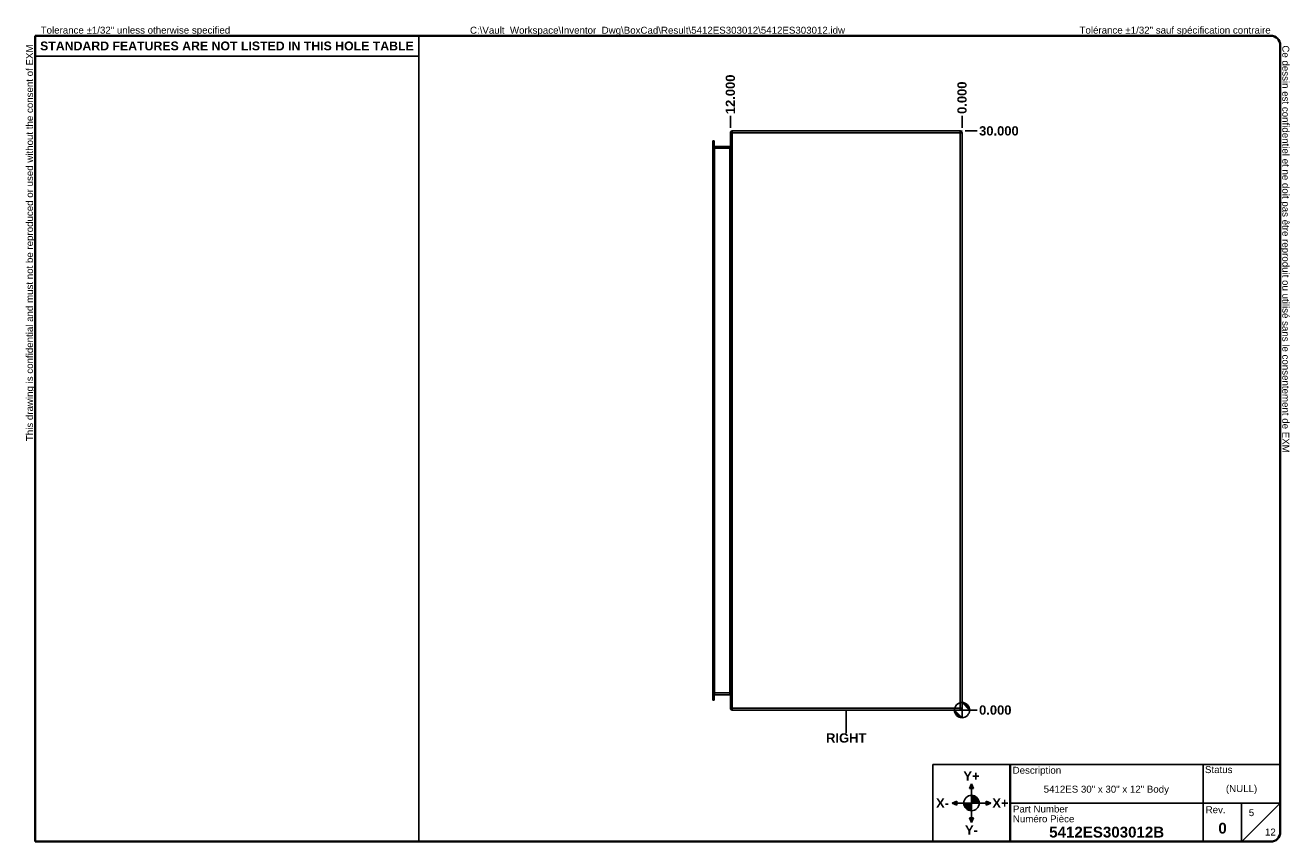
# Model space of a CAD drawing. Header units: inches. Extents: x 0.1 to 66.8, y -25.4 to 43.3.
import ezdxf

# ---------------------------------------------------------------- set-up
doc = ezdxf.new("R2010")
doc.units = ezdxf.units.IN
doc.header["$LTSCALE"] = 4
doc.header["$MEASUREMENT"] = 0
doc.linetypes.add('CHAIN', pattern=[0.7087, 0.4724, -0.0591, 0.1181, -0.0591])
doc.layers.get('0').update_dxf_attribs({"lineweight": 25})
for name, color, linetype, lineweight in [('Dimensions(ANSI)', 7, 'Continuous', 25), ('Sketch Geometry(ANSI)', 7, 'Continuous', 25), ('Symbols(ANSI)', 7, 'Continuous', 25), ('Visible Edges(ANSI)', 7, 'Continuous', 25), ('Visible Tangent Edges(ANSI)', 7, 'Continuous', 25), ('Work Point(ANSI)', 7, 'Continuous', 25)]:
    doc.layers.add(name, color=color, linetype=linetype, lineweight=lineweight)
doc.layers.add('Hatch', color=179, linetype='Continuous', lineweight=9, true_color=0x1e1e47)
doc.styles.add('Current-ANSI', font='arial.ttf')
doc.styles.add('Dimension-ANSI', font='arialbd.ttf')
doc.styles.add('Text Style44', font='arialbd.ttf')
doc.dimstyles.new('INCH-ANSI', dxfattribs={"dimscale": 4, "dimtxt": 0.12, "dimasz": 0.098425, "dimexe": 0.04, "dimexo": 0.04, "dimgap": 0.031496, "dimtad": 0, "dimtih": 1, "dimtoh": 1, "dimdec": 3, "dimrnd": 1e-08, "dimzin": 0, "dimdsep": 46, "dimtxsty": 'Dimension-ANSI', "dimcen": 0.09, "dimdle": 0.312, "dimclrd": 179, "dimclre": 179, "dimclrt": 7, "dimadec": 1, "dimazin": 0, "dimtfac": 1, "dimtdec": 3, "dimtofl": 0, "dimtmove": 0, "dimatfit": 3, "dimfxl": 1, "dimtolj": 1, "dimtzin": 4, "dimlwd": 25, "dimlwe": 25, "dimarcsym": 0})
doc.dimstyles.new('INCH-ANSI-VERTICAL', dxfattribs={"dimscale": 4, "dimtxt": 0.12, "dimasz": 0.098425, "dimexe": 0.04, "dimexo": 0.04, "dimgap": 0.031496, "dimtad": 0, "dimtih": 1, "dimtoh": 1, "dimdec": 3, "dimrnd": 1e-08, "dimzin": 0, "dimdsep": 46, "dimtxsty": 'Dimension-ANSI', "dimcen": 0.09, "dimdle": 0.312, "dimclrd": 179, "dimclre": 179, "dimclrt": 7, "dimadec": 1, "dimazin": 0, "dimtfac": 1, "dimtdec": 3, "dimtofl": 0, "dimtmove": 0, "dimatfit": 3, "dimfxl": 1, "dimtolj": 1, "dimtzin": 4, "dimlwd": 25, "dimlwe": 25, "dimarcsym": 0})

# ---------------------------------------------------------------- blocks, each defined once
blk = doc.blocks.new('Borders EXM - B (Inch) - B')
at = {"layer": 'Sketch Geometry(ANSI)', "linetype": 'Continuous', "lineweight": 35}
for p, q in [((16.438, 10.692), (0.437, 10.692)), ((0.437, 10.692), (0.437, 0.255)), ((16.562, 0.38), (16.562, 10.567)), ((0.437, 0.255), (16.438, 0.255))]:
    blk.add_line(p, q, dxfattribs=at)
at = {"layer": 'Sketch Geometry(ANSI)'}
for p, q in [((5.406, 10.692), (5.406, 0.255)), ((0.437, 10.428), (5.406, 10.428))]:
    blk.add_line(p, q, dxfattribs=at)
at = {"layer": 'Sketch Geometry(ANSI)', "linetype": 'Continuous', "lineweight": 35}
for centre, start, end in [((16.438, 10.567), 0, 90), ((16.438, 0.38), 270, 0)]:
    blk.add_arc(centre, 0.125, start, end, dxfattribs=at)
at = {"layer": 'Symbols(ANSI)', "color": 7, "char_height": 0.09, "attachment_point": 7, "style": 'Current-ANSI'}
for s, insert in [('Tolerance ±1/32" unless otherwise specified', (0.509, 10.692)), ('Tolérance ±1/32" sauf spécification contraire', (13.963, 10.692))]:
    blk.add_mtext(s, dxfattribs=dict(at, insert=insert))
for s, insert, rotation in [('This drawing is confidential and must not be reproduced or used without the consent of EXM', (0.437, 5.442), 90), ('Ce dessin est confidentiel et ne doit pas être reproduit ou utilisé sans le consentement de EXM', (16.562, 10.567), 270)]:
    blk.add_mtext(s, dxfattribs=dict(at, insert=insert, rotation=rotation))
at = {"layer": 'Symbols(ANSI)', "color": 7, "insert": (2.921, 10.559), "char_height": 0.114, "width": 4.96908, "attachment_point": 5, "style": 'Dimension-ANSI'}
blk.add_mtext('\\fArial|b1|i0;{\\H0.1140;STANDARD FEATURES ARE NOT LISTED IN THIS HOLE TABLE}', dxfattribs=at)
at = {"layer": 'Symbols(ANSI)', "color": 7, "style": 'Current-ANSI'}
blk.add_attdef('FILENAME_AND_PATH_001', (6.069, 10.718), '', height=0.09, dxfattribs=at)
blk = doc.blocks.new('Title Blocks EXM-2 - ANSI B')
at = {"layer": 'Hatch'}
for points in [[(12.725, 0.94), (12.75, 0.94), (12.75, 1)], [(12.775, 0.94), (12.75, 1), (12.75, 0.94)], [(12.56, 0.75), (12.56, 0.775), (12.5, 0.75)], [(12.56, 0.75), (12.5, 0.75), (12.56, 0.725)], [(12.94, 0.75), (13, 0.75), (12.94, 0.775)], [(12.94, 0.75), (12.94, 0.725), (13, 0.75)], [(12.75, 0.56), (12.725, 0.56), (12.75, 0.5)], [(12.75, 0.56), (12.75, 0.5), (12.775, 0.56)]]:
    blk.add_hatch(color=7, dxfattribs=at).paths.add_polyline_path(points)
h = blk.add_hatch(color=7, dxfattribs=at)
edge = h.paths.add_edge_path()
edge.add_line((12.75, 0.85), (12.75, 0.75))
edge.add_line((12.75, 0.75), (12.85, 0.75))
edge.add_arc((12.75, 0.75), 0.1, 0, 90)
h = blk.add_hatch(color=7, dxfattribs=at)
edge = h.paths.add_edge_path()
edge.add_line((12.75, 0.65), (12.75, 0.75))
edge.add_line((12.75, 0.75), (12.65, 0.75))
edge.add_arc((12.75, 0.75), 0.1, 180, 270)
at = {"layer": 'Sketch Geometry(ANSI)'}
for p, q in [((12.249, 1.25), (16.749, 1.25)), ((12.249, 0.25), (12.249, 1.25)), ((15.749, 1.25), (15.749, 0.75)), ((16.749, 1.25), (16.749, 0.375)), ((12.75, 1), (12.725, 0.94)), ((12.75, 0.85), (12.75, 1)), ((12.775, 0.94), (12.75, 1)), ((12.725, 0.94), (12.775, 0.94)), ((12.75, 0.75), (12.75, 0.85)), ((12.5, 0.75), (12.56, 0.775)), ((12.65, 0.75), (12.5, 0.75)), ((12.56, 0.725), (12.5, 0.75)), ((12.56, 0.775), (12.56, 0.725)), ((12.75, 0.75), (12.65, 0.75)), ((12.75, 0.75), (12.85, 0.75)), ((12.75, 0.75), (12.75, 0.65)), ((12.85, 0.75), (13, 0.75)), ((13, 0.75), (12.94, 0.775)), ((12.94, 0.775), (12.94, 0.725)), ((12.94, 0.725), (13, 0.75)), ((15.749, 0.75), (13.249, 0.75)), ((16.249, 0.75), (15.749, 0.75)), ((15.749, 0.75), (15.749, 0.25)), ((16.249, 0.25), (16.249, 0.75)), ((16.249, 0.75), (16.749, 0.75)), ((16.249, 0.25), (16.749, 0.75)), ((12.775, 0.56), (12.725, 0.56)), ((12.725, 0.56), (12.75, 0.5)), ((12.75, 0.65), (12.75, 0.5)), ((12.75, 0.5), (12.775, 0.56)), ((13.249, 0.25), (12.249, 0.25)), ((16.624, 0.25), (13.249, 0.25))]:
    blk.add_line(p, q, dxfattribs=at)
at = {"layer": 'Sketch Geometry(ANSI)', "linetype": 'Continuous', "lineweight": 35}
blk.add_line((13.249, 0.25), (13.249, 1.25), dxfattribs=at)
at = {"layer": 'Sketch Geometry(ANSI)'}
blk.add_circle((12.75, 0.75), 0.1, dxfattribs=at)
blk.add_arc((16.624, 0.375), 0.125, 270, 0, dxfattribs=at)
at = {"layer": 'Symbols(ANSI)', "color": 7}
for s, insert, char_height, attachment_point, style in [('\\fArial|b1|i0;Y+', (12.75, 1.1), 0.12, 5, 'Dimension-ANSI'), ('Description', (13.283, 1.103), 0.09, 7, 'Current-ANSI'), ('Status', (15.774, 1.137), 0.09, 7, 'Current-ANSI'), ('\\fArial|b1|i0;X-', (12.375, 0.75), 0.12, 5, 'Dimension-ANSI'), ('\\fArial|b1|i0;X+', (13.125, 0.75), 0.12, 5, 'Dimension-ANSI'), ('Part Number', (13.287, 0.627), 0.09, 7, 'Current-ANSI'), ('Numéro Pièce', (13.286, 0.5), 0.09, 7, 'Current-ANSI'), ('\\fArial|b1|i0;Y-', (12.75, 0.4), 0.12, 5, 'Dimension-ANSI')]:
    blk.add_mtext(s, dxfattribs=dict(at, insert=insert, char_height=char_height, attachment_point=attachment_point, style=style))
at = {"layer": 'Symbols(ANSI)', "color": 7, "insert": (15.783, 0.618), "char_height": 0.09, "width": 0.25854, "attachment_point": 7, "style": 'Current-ANSI'}
blk.add_mtext('Rev.', dxfattribs=at)
at = {"layer": 'Symbols(ANSI)', "color": 7}
for tag, p, height, style in [('DESIGN_STATE_001', (16.045, 0.893), 0.09, 'Current-ANSI'), ('IDW_DESC_IAM_001', (13.685, 0.885), 0.09, 'Current-ANSI'), ('Sheet_Number_001', (16.341, 0.581), 0.09, 'Current-ANSI'), ('IDW_REV_001', (15.947, 0.355), 0.14, 'Text Style44'), ('IDW_NAME_IAM_001', (13.756, 0.304), 0.14, 'Text Style44'), ('Number_of_sheets_001', (16.551, 0.33), 0.09, 'Current-ANSI')]:
    blk.add_attdef(tag, p, '', height=height, dxfattribs=dict(at, style=style))
blk = doc.blocks.new('Origin Indicator Symbol2')
at = {"layer": 'Dimensions(ANSI)'}
h = blk.add_hatch(color=7, dxfattribs=at)
edge = h.paths.add_edge_path(flags=0)
edge.add_line((12.441, 2.057), (12.54, 1.959))
edge.add_arc((12.441, 1.959), 0.0984, 0, 90)
h = blk.add_hatch(color=7, dxfattribs=at)
edge = h.paths.add_edge_path(flags=0)
edge.add_line((12.441, 1.86), (12.343, 1.959))
edge.add_arc((12.441, 1.959), 0.0984, 180, 270)
at = {"layer": 'Dimensions(ANSI)', "color": 7, "linetype": 'Continuous'}
for p, q in [((12.441, 2.057), (12.54, 1.959)), ((12.441, 1.86), (12.343, 1.959))]:
    blk.add_line(p, q, dxfattribs=at)
at = {"layer": 'Dimensions(ANSI)', "color": 7, "linetype": 'Continuous', "flags": 128}
for points in [[(12.441, 1.959), (12.54, 1.959), (12.441, 2.057), (12.441, 1.959)], [(12.441, 1.959), (12.441, 2.057), (12.441, 1.86), (12.441, 1.959)], [(12.441, 1.959), (12.441, 1.86), (12.343, 1.959), (12.441, 1.959)], [(12.441, 1.959), (12.343, 1.959), (12.441, 1.959), (12.441, 1.959)]]:
    blk.add_lwpolyline(points, dxfattribs=at)
at = {"layer": 'Dimensions(ANSI)', "color": 7, "linetype": 'Continuous'}
blk.add_circle((12.441, 1.959), 0.0984, dxfattribs=at)
for start, end in [(0, 90), (180, 270)]:
    blk.add_arc((12.441, 1.959), 0.0984, start, end, dxfattribs=at)
at = {"layer": 'Dimensions(ANSI)', "color": 7}
for points in [[(12.441, 1.959), (12.54, 1.959), (12.441, 2.057), (12.441, 1.959)], [(12.441, 1.959), (12.441, 2.057), (12.441, 1.86), (12.441, 1.959)], [(12.441, 1.959), (12.441, 1.86), (12.343, 1.959), (12.441, 1.959)], [(12.441, 1.959), (12.343, 1.959), (12.441, 1.959)]]:
    blk.add_solid(points, dxfattribs=at)
blk = doc.blocks.new('*D18')
at = {"layer": 'Defpoints', "color": 0, "linetype": 'Continuous', "transparency": 16777216}
for p in [(49.765, 38.622), (49.765, 37.835), (49.765, 37.835)]:
    blk.add_point(p, dxfattribs=at)
at = {"layer": 'Dimensions(ANSI)', "color": 179, "linetype": 'Continuous', "lineweight": 25, "true_color": 0x262658, "transparency": 16777216}
blk.add_line((49.765, 37.995), (49.765, 38.622), dxfattribs=at)
at = {"layer": 'Dimensions(ANSI)', "color": 7, "linetype": 'Continuous', "lineweight": 25, "transparency": 16777216, "insert": (49.765, 39.556), "char_height": 0.48, "attachment_point": 5, "rotation": 90, "style": 'Dimension-ANSI'}
blk.add_mtext('\\A1;0.000', dxfattribs=at)
blk = doc.blocks.new('*D19')
at = {"layer": 'Defpoints', "color": 0, "linetype": 'Continuous', "transparency": 16777216}
for p in [(37.765, 38.622), (37.765, 37.835), (49.765, 37.835)]:
    blk.add_point(p, dxfattribs=at)
at = {"layer": 'Dimensions(ANSI)', "color": 179, "linetype": 'Continuous', "lineweight": 25, "true_color": 0x262658, "transparency": 16777216}
blk.add_line((37.765, 37.995), (37.765, 38.622), dxfattribs=at)
at = {"layer": 'Dimensions(ANSI)', "color": 7, "linetype": 'Continuous', "lineweight": 25, "transparency": 16777216, "insert": (37.765, 39.73), "char_height": 0.48, "attachment_point": 5, "rotation": 90, "style": 'Dimension-ANSI'}
blk.add_mtext('\\A1;12.000', dxfattribs=at)
blk = doc.blocks.new('*D20')
at = {"layer": 'Defpoints', "color": 0, "linetype": 'Continuous', "transparency": 16777216}
for p in [(49.765, 7.835), (49.765, 7.835), (50.553, 7.835)]:
    blk.add_point(p, dxfattribs=at)
at = {"layer": 'Dimensions(ANSI)', "color": 179, "linetype": 'Continuous', "lineweight": 25, "true_color": 0x262658, "transparency": 16777216}
blk.add_line((49.925, 7.835), (50.553, 7.835), dxfattribs=at)
at = {"layer": 'Dimensions(ANSI)', "color": 7, "linetype": 'Continuous', "lineweight": 25, "transparency": 16777216, "insert": (51.487, 7.835), "char_height": 0.48, "attachment_point": 5, "style": 'Dimension-ANSI'}
blk.add_mtext('\\A1;0.000', dxfattribs=at)
blk = doc.blocks.new('*D21')
at = {"layer": 'Defpoints', "color": 0, "linetype": 'Continuous', "transparency": 16777216}
for p in [(49.765, 37.835), (50.553, 37.835), (49.765, 7.835)]:
    blk.add_point(p, dxfattribs=at)
at = {"layer": 'Dimensions(ANSI)', "color": 179, "linetype": 'Continuous', "lineweight": 25, "true_color": 0x262658, "transparency": 16777216}
blk.add_line((49.925, 37.835), (50.553, 37.835), dxfattribs=at)
at = {"layer": 'Dimensions(ANSI)', "color": 7, "linetype": 'Continuous', "lineweight": 25, "transparency": 16777216, "insert": (51.675, 37.835), "char_height": 0.48, "attachment_point": 5, "style": 'Dimension-ANSI'}
blk.add_mtext('\\A1;30.000', dxfattribs=at)
blk = doc.blocks.new('RIGHT')
at = {"layer": 'Sketch Geometry(ANSI)'}
blk.add_line((0, 0.15), (0, -0.15), dxfattribs=at)
at = {"layer": 'Symbols(ANSI)', "color": 7, "insert": (0, -0.212), "char_height": 0.12, "attachment_point": 5, "style": 'Dimension-ANSI'}
blk.add_mtext('\\fArial|b1|i0;RIGHT', dxfattribs=at)

msp = doc.modelspace()

# ---------------------------------------------------------------- linework, layer by layer
at = {"layer": 'Visible Edges(ANSI)'}
for p, q in [((37.7653, 37.7356), (37.7653, 7.9336)), ((49.6663, 37.8346), (37.8643, 37.8346)), ((49.7653, 37.7356), (49.7653, 7.9336)), ((36.849, 37.3228), (36.849, 36.9375)), ((36.917, 37.3228), (36.849, 37.3228)), ((36.849, 8.7318), (36.849, 36.9375)), ((36.917, 36.9375), (36.917, 37.3228)), ((36.917, 36.9375), (36.917, 8.7318)), ((37.7343, 37.0365), (36.948, 37.0365)), ((36.849, 8.7318), (36.849, 8.3465)), ((36.917, 8.3465), (36.917, 8.7318)), ((36.948, 8.6328), (37.7343, 8.6328)), ((36.917, 8.3465), (36.849, 8.3465)), ((37.8643, 7.8346), (49.6663, 7.8346))]:
    msp.add_line(p, q, dxfattribs=at)
for centre, radius, start, end in [((37.8643, 37.7356), 0.099, 90, 180), ((49.6663, 37.7356), 0.099, 0, 90), ((36.948, 37.0675), 0.031, 180, 270), ((37.7343, 37.0675), 0.031, 270, 0), ((36.948, 8.6018), 0.031, 90, 180), ((37.7343, 8.6018), 0.031, 0, 90), ((37.8643, 7.9336), 0.099, 180, 270), ((49.6663, 7.9336), 0.099, 270, 0)]:
    msp.add_arc(centre, radius, start, end, dxfattribs=at)
at = {"layer": 'Visible Tangent Edges(ANSI)'}
for p, q in [((37.8643, 37.7356), (37.7653, 37.7356)), ((37.8643, 37.8346), (37.8643, 37.7356)), ((37.8643, 37.7356), (49.6663, 37.7356)), ((37.8643, 7.9336), (37.8643, 37.7356)), ((49.6663, 37.7356), (49.6663, 37.8346)), ((49.6663, 37.7356), (49.7653, 37.7356)), ((49.6663, 7.9336), (49.6663, 37.7356)), ((36.917, 36.9375), (36.849, 36.9375)), ((36.948, 36.9375), (36.917, 36.9375)), ((36.948, 37.0365), (36.948, 36.9375)), ((36.948, 36.9375), (36.948, 8.7318)), ((36.948, 36.9375), (37.7343, 36.9375)), ((37.7343, 36.9375), (37.7343, 37.0365)), ((37.7653, 36.9375), (37.7343, 36.9375)), ((37.7343, 8.7318), (37.7343, 36.9375)), ((36.917, 8.7318), (36.849, 8.7318)), ((36.917, 8.7318), (36.948, 8.7318)), ((36.948, 8.7318), (36.948, 8.6328)), ((37.7343, 8.7318), (36.948, 8.7318)), ((37.7343, 8.7318), (37.7653, 8.7318)), ((37.7343, 8.6328), (37.7343, 8.7318)), ((37.7653, 7.9336), (37.8643, 7.9336)), ((49.6663, 7.9336), (37.8643, 7.9336)), ((37.8643, 7.9336), (37.8643, 7.8346)), ((49.7653, 7.9336), (49.6663, 7.9336)), ((49.6663, 7.8346), (49.6663, 7.9336))]:
    msp.add_line(p, q, dxfattribs=at)
at = {"layer": 'Work Point(ANSI)', "linetype": 'CHAIN', "ltscale": 0.000455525}
for p, q in [((49.7673, 37.8346), (49.7633, 37.8346)), ((49.7653, 37.8366), (49.7653, 37.8326)), ((49.7673, 7.8346), (49.7633, 7.8346)), ((49.7653, 7.8366), (49.7653, 7.8326))]:
    msp.add_line(p, q, dxfattribs=at)

# ---------------------------------------------------------------- block references
at = {"xscale": 4, "yscale": 4, "zscale": 4}
for name, p, values in [('Borders EXM - B (Inch) - B', (0, 0), {'FILENAME_AND_PATH_001': 'C:\\Vault_Workspace\\Inventor_Dwg\\BoxCad\\Result\\5412ES303012\\5412ES303012.idw'}), ('Title Blocks EXM-2 - ANSI B', (-0.7453, 0.0182), {'IDW_REV_001': '0', 'Sheet_Number_001': '5', 'Number_of_sheets_001': '12', 'IDW_DESC_IAM_001': '5412ES 30" x 30" x 12" Body', 'DESIGN_STATE_001': '(NULL)', 'IDW_NAME_IAM_001': '5412ES303012B'})]:
    msp.add_blockref(name, p, dxfattribs=at).add_auto_attribs(values)
msp.add_blockref('RIGHT', (43.7653, 7.2362), dxfattribs=at)
at = {"layer": 'Dimensions(ANSI)', "xscale": 4, "yscale": 4, "zscale": 4}
msp.add_blockref('Origin Indicator Symbol2', (0, 0), dxfattribs=at)

# ---------------------------------------------------------------- dimensions: what is measured, and where the dimension line sits
at = {"layer": 'Dimensions(ANSI)', "color": 179, "linetype": 'Continuous', "lineweight": 25, "true_color": 0x262658}
for feature_location, offset, dtype, origin, dimstyle, picture, middle in [((37.7653, 37.8346), (0, 0.7874), 1, (49.7653, 37.8346), 'INCH-ANSI-VERTICAL', '*D19', (37.7653, 39.7305)), ((49.7652676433, 37.8346456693), (0, 0.7874015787), 1, (49.7652676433, 37.8346456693), 'INCH-ANSI-VERTICAL', '*D18', (49.7652676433, 39.5564353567)), ((49.7653, 37.8346), (0.7874, 0), 0, (49.7653, 7.8346), 'INCH-ANSI', '*D21', (51.675, 37.8346)), ((49.7652676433, 7.8346456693), (0.7874015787, 0), 0, (49.7652676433, 7.8346456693), 'INCH-ANSI', '*D20', (51.4870573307, 7.8346456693))]:
    dim = msp.add_ordinate_dim(feature_location=feature_location, offset=offset, dtype=dtype, origin=origin, dimstyle=dimstyle, override={"dimgap": 0.031496, "dimtad": 0, "dimdec": 3, "dimtol": 0, "dimlim": 0, "dimtp": 0, "dimtm": 0, "dimtdec": 3}, dxfattribs=at)
    dim.commit()
    dim.dimension.update_dxf_attribs({"geometry": picture, "text_midpoint": middle})

doc.saveas('drawing.dxf')
